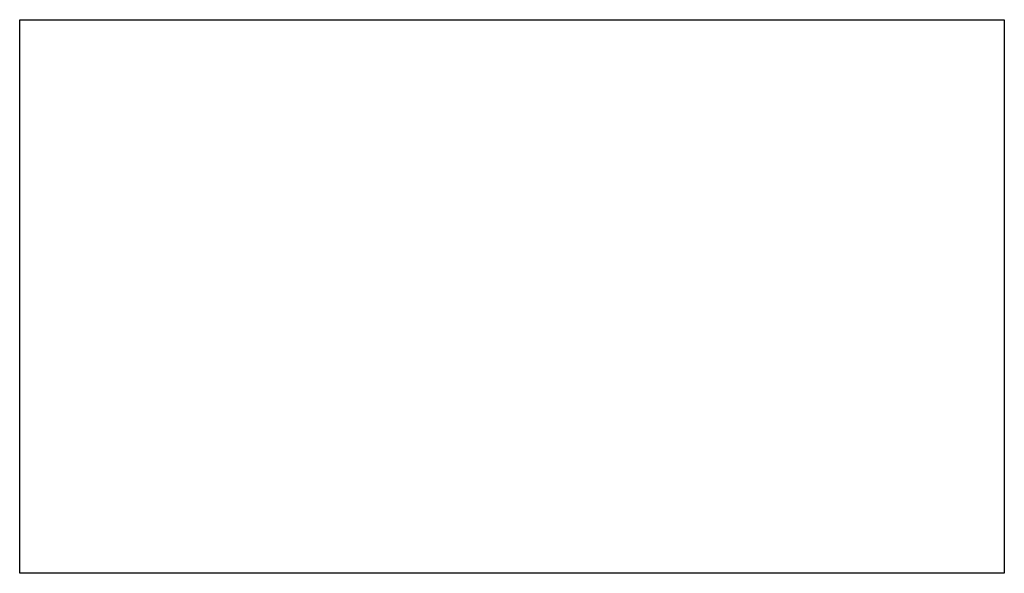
# Model space of a CAD drawing. Header units: millimetres. Extents: x -471 to 471, y -265 to 265.
import ezdxf

# ---------------------------------------------------------------- set-up
doc = ezdxf.new("R2010")
doc.units = ezdxf.units.MM
doc.header["$LTSCALE"] = 10
doc.layers.add('Layout$DIM', color=7, linetype='Continuous', true_color=0x3c785a)
doc.layers.add("st43-004_R1.1 -- Display 43'' -- Rev.1.1_st43-004_R1.1 -- Display 43'' -- Rev.1.1.3dm$st43-004_R1.1", color=7, linetype='Continuous', true_color=0x000000)

# ---------------------------------------------------------------- blocks, each defined once
blk = doc.blocks.new("st43-004_R1.1 -- Display 43'' -- Rev.1.1")
at = {"layer": "st43-004_R1.1 -- Display 43'' -- Rev.1.1_st43-004_R1.1 -- Display 43'' -- Rev.1.1.3dm$st43-004_R1.1", "color": 254, "true_color": 0xe6e6e6}
blk.add_lwpolyline([(470.39, -265.21), (-470.79, -265.21), (-470.79, 264.21), (470.39, 264.21)], close=True, dxfattribs=at)

msp = doc.modelspace()

# ---------------------------------------------------------------- block references
at = {"layer": 'Layout$DIM'}
msp.add_blockref("st43-004_R1.1 -- Display 43'' -- Rev.1.1", (0.2, 0.5, -911), dxfattribs=at)

doc.saveas('drawing.dxf')
